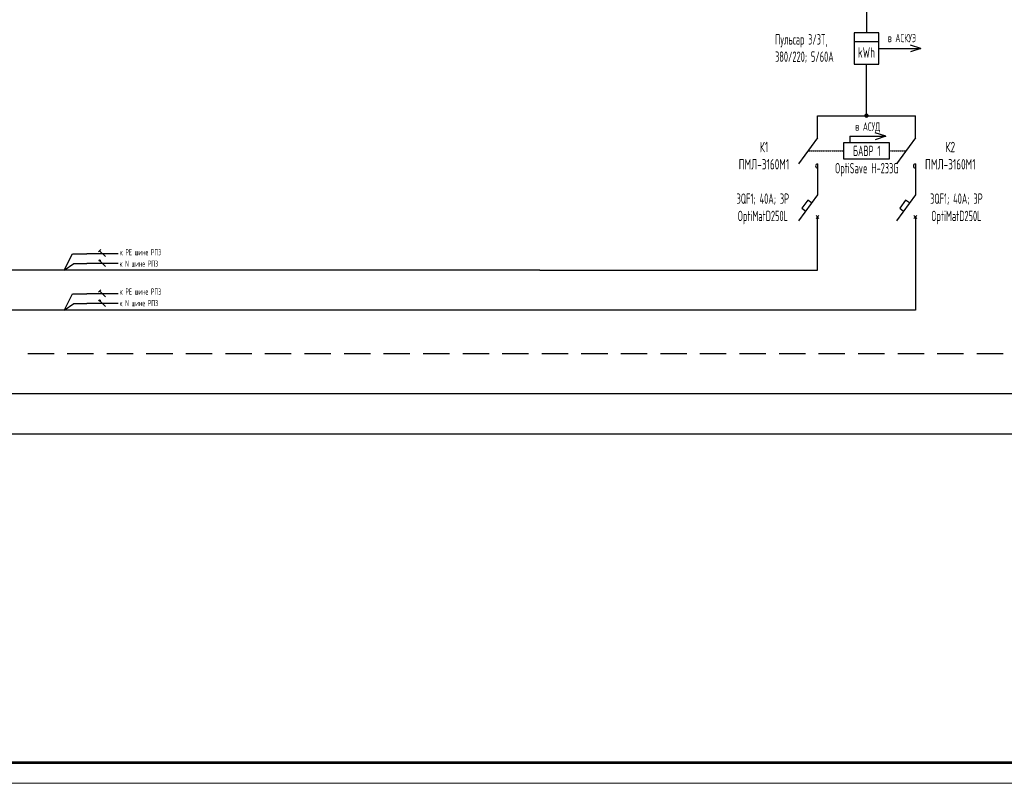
# Model space of a CAD drawing. Header units: millimetres. Extents: x -101899 to 582947, y -77476 to 345289.
# Tile 82 of 100: x 228622 to 252338, y 109348 to 127741. Entities that reach past the tile are written whole.
import ezdxf

# ---------------------------------------------------------------- set-up
doc = ezdxf.new("R2010")
doc.units = ezdxf.units.MM
doc.linetypes.add('штриховая2', pattern=[9.525, 6.35, -3.175])
doc.layers.add('текст', color=7, linetype='Continuous', lineweight=20)
doc.layers.add('ФОРМАТ', color=7, linetype='Continuous', lineweight=18)
doc.layers.add('ЭО-014-Э-СЕТИ_СИЛА', color=14, linetype='Continuous')
doc.styles.add('$_Electrical_gost', font='cs_gost2304.shx', dxfattribs={"width": 0.8})

# ---------------------------------------------------------------- blocks, each defined once
blk = doc.blocks.new('*U13')
h = blk.add_hatch(color=256)
h.dxf.hatch_style = 1
h.paths.add_polyline_path([(0.86, 0.71, 1), (0.56, 0.71, 1)])
h = blk.add_hatch(color=256)
h.dxf.hatch_style = 1
h.paths.add_polyline_path([(0.86, 0.71, 1), (0.56, 0.71, 1)])
for p, q in [((0, -3.75), (0, 3.75)), ((-0.71, -0.71), (0.71, 0.71))]:
    blk.add_line(p, q)
blk.add_circle((0.71, 0.71), 0.15)
blk.add_circle((0.71, 0.71), 0.15)
blk = doc.blocks.new('*U12')
for p, q in [((0, -3.75), (0, 3.75)), ((-0.71, -0.71), (0.71, 0.71)), ((0.99, 0.42), (0.42, 0.99))]:
    blk.add_line(p, q)
blk = doc.blocks.new('*U158')
at = {"layer": 'ФОРМАТ'}
blk.add_lwpolyline([(1485, 420), (1485, 0), (0, 0), (0, 420)], close=True, dxfattribs=at)
at = {"layer": 'ФОРМАТ', "lineweight": 53}
blk.add_lwpolyline([(20, 415), (20, 5), (1480, 5), (1480, 415)], close=True, dxfattribs=at)

msp = doc.modelspace()

# ---------------------------------------------------------------- hatches: boundary and pattern name
msp.add_hatch(color=256).paths.add_polyline_path([(248964.6, 125428.7, 1), (249070.3, 125428.7, 1)])

# ---------------------------------------------------------------- linework, layer by layer
for p, q in [((248717.5, 127217.8), (249317.4, 127217.8)), ((247838.6, 124895.7), (247383.3, 124267)), ((250196.3, 124895.7), (249741, 124267)), ((247838.6, 123524.7), (247383.3, 122896.1)), ((250196.3, 123524.7), (249741, 122896.1)), ((247803.2, 123024.1), (247873.9, 122953.4)), ((247803.2, 122953.4), (247873.9, 123024.1)), ((250160.9, 123024.1), (250231.6, 122953.4)), ((250160.9, 122953.4), (250231.6, 123024.1))]:
    msp.add_line(p, q)
for points in [[(249017.4, 129050.2), (249017.4, 127426.8)], [(250328.9, 127047.2), (250076.8, 127130.8)], [(249317.4, 127047.2), (250328.9, 127047.2)], [(250328.9, 127047.2), (250076.8, 126963.6)], [(249017.4, 125428.7), (249017.4, 126667.6)], [(249482.1, 124932.1), (249230, 125015.7)], [(248617.1, 124932.1), (249482.1, 124932.1)], [(248617.1, 124932.1), (248617.1, 124779.3)], [(249482.1, 124932.1), (249230, 124848.5)], [(247696.3, 123328.3), (247603.5, 123394.6), (247462.6, 123197.2), (247553.6, 123131.3)], [(250054, 123328.3), (249961.2, 123394.6), (249820.2, 123197.2), (249911.3, 123131.3)], [(250194.6, 122989.2), (250194.6, 120741.7), (241147.4, 120741.7)], [(241147.4, 121708.9), (247838.1, 121708.9), (247838.6, 122988.7)], [(229696.4, 121706.4), (229897.3, 122104.9), (230242.2, 122104.9)], [(241147.4, 121708.9), (132863.4, 121708.9)], [(229696.4, 121708), (229924.5, 121871), (230242.2, 121871)], [(229696.4, 120739.2), (229897.3, 121137.7), (230242.2, 121137.7)], [(241147.4, 120741.7), (132863.4, 120741.7)], [(229696.4, 120740.8), (229924.5, 120903.8), (230242.2, 120903.8)], [(266463.3, 118730.5), (132840.3, 118730.5)], [(266468.8, 117760.1), (132840.3, 117760.1)]]:
    msp.add_lwpolyline(points)
msp.add_lwpolyline([(249317.4, 127426.8), (248717.5, 127426.8), (248717.5, 126667.6), (249317.4, 126667.6)], close=True)
at = {"linetype": 'штриховая2'}
for points in [[(247610.9, 124581.4), (248472.3, 124581.4)], [(249562.5, 124579.3), (249967.1, 124579.3)]]:
    msp.add_lwpolyline(points, dxfattribs=at)
at = {"color": 7}
for points in [[(247838.6, 124265.8), (247838.6, 123524.7)], [(250196.3, 124265.8), (250196.3, 123524.7)]]:
    msp.add_lwpolyline(points, dxfattribs=at)
at = {"linetype": 'штриховая2', "ltscale": 100}
msp.add_lwpolyline([(270407.3, 119689.4), (228622.3, 119689.4)], dxfattribs=at)
for centre in [(247838.6, 124217.8), (250196.3, 124217.8)]:
    msp.add_arc(centre, 48, 90, 270)
at = {"layer": 'ЭО-014-Э-СЕТИ_СИЛА', "color": 0}
for p, q in [((247838.6, 125428.7), (250196.3, 125428.7)), ((247838.6, 124895.7), (247838.6, 125428.7)), ((250196.3, 124895.7), (250196.3, 125428.7)), ((248472.3, 124779.3), (249562.5, 124779.3)), ((248472.3, 124379.3), (248472.3, 124779.3)), ((249562.5, 124779.3), (249562.5, 124379.3)), ((249562.5, 124379.3), (248472.3, 124379.3))]:
    msp.add_line(p, q, dxfattribs=at)

# ---------------------------------------------------------------- block references
at = {"color": 114, "true_color": 0x139b48, "xscale": 100, "yscale": 100, "zscale": 100}
msp.add_blockref('*U158', (123321.7, 109347.8), dxfattribs=at)
at = {"xscale": 100, "yscale": 100, "zscale": 100, "rotation": 90.00000000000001}
for name, p in [('*U12', (230617.2, 122104.9)), ('*U13', (230617.2, 121871)), ('*U12', (230617.2, 121137.7)), ('*U13', (230617.2, 120903.8))]:
    msp.add_blockref(name, p, dxfattribs=at)

# ---------------------------------------------------------------- texts
at = {"layer": 'текст', "style": '$_Electrical_gost'}
for s, insert, char_height, width, attachment_point in [('{\\W0.7;Пульсар 3/3Т, \\P380/220; 5/60А}', (246816, 127048.9), 250, 1833.312, 4), ('{\\W0.7;в АСКУЭ}', (249871.7, 127298.8), 200, 861.614, 5), ('{\\W0.7;в АСУД}', (249048.7, 125145.5), 200, 861.614, 5), ('К1\\PПМЛ-3160М1', (246548.7, 124466.2), 250, 1707.889, 5), ('К2\\PПМЛ-3160М1', (251036.9, 124466.2), 250, 1707.889, 5), ('{\\W0.7;БАВР 1\\POptiSave Н-233G}', (249024.4, 124334.5), 250, 1932.492, 5), ('{\\W0.7;3QF1; 40A; 3Р\\POptiMatD250L}', (246521.5, 123184.3), 250, 1707.889, 5), ('{\\W0.7;3QF1; 40A; 3Р\\POptiMatD250L}', (251183, 123184.3), 250, 1707.889, 5), ('{\\W0.7;к РЕ шине РП3}', (232030, 122140.6), 150, 1085.038, 6), ('{\\W0.7;к N шине РП3}', (231953.8, 121864.6), 150, 1038.717, 6), ('{\\W0.7;к РЕ шине РП3}', (232030, 121191.3), 150, 1085.038, 6), ('{\\W0.7;к N шине РП3}', (231953.8, 120915.3), 150, 1038.717, 6)]:
    msp.add_mtext(s, dxfattribs=dict(at, insert=insert, char_height=char_height, width=width, attachment_point=attachment_point))
at = {"layer": 'текст', "insert": (249017.4, 126952.7), "char_height": 250, "attachment_point": 5, "style": '$_Electrical_gost'}
msp.add_mtext('{\\W0.8;kWh}', dxfattribs=at)

doc.saveas('drawing.dxf')
